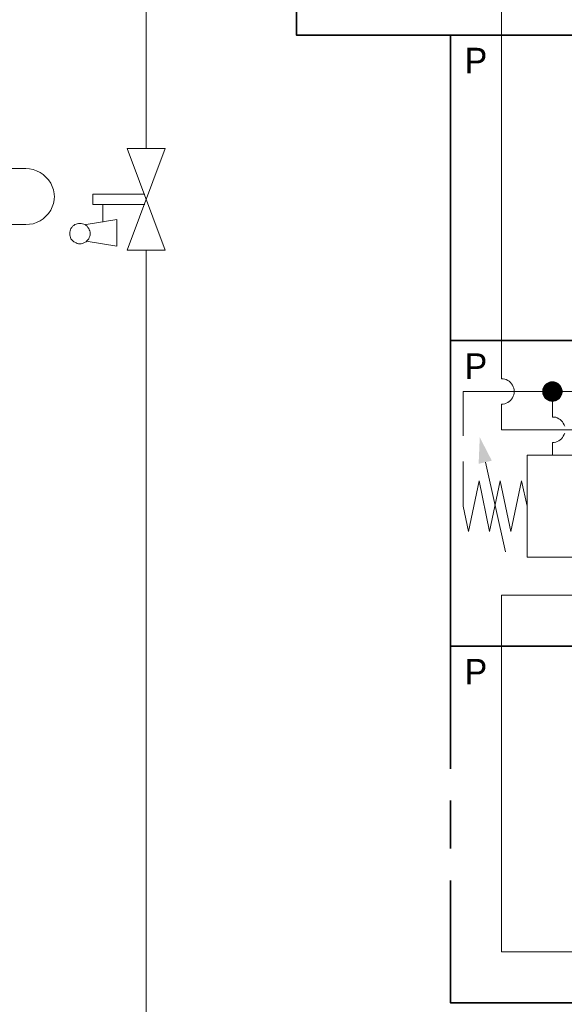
# Model space of a CAD drawing. Header units: millimetres. Extents: x 0 to 138, y 0 to 47.
# Tile 88 of 165: x 21.5 to 22.85, y 25.6 to 28.03. Entities that reach past the tile are written whole.
import ezdxf

# ---------------------------------------------------------------- set-up
doc = ezdxf.new("R2010")
doc.units = ezdxf.units.MM
for name, color, linetype in [('PDF_Geomertry', 7, 'Continuous'), ('PDF_Solid Fills', 7, 'Continuous'), ('PDF_Text', 7, 'Continuous')]:
    doc.layers.add(name, color=color, linetype=linetype)
doc.styles.add('PDF Arial', font='txt')

msp = doc.modelspace()

# ---------------------------------------------------------------- hatches: boundary and pattern name
at = {"layer": 'PDF_Solid Fills', "transparency": 33554559}
for points in [[(22.8196, 27.1132), (22.7951, 27.1193), (22.7965, 27.1229)], [(22.8196, 27.1132), (22.7965, 27.1229), (22.7979, 27.1257)], [(22.8196, 27.1132), (22.7979, 27.1257), (22.7993, 27.1285)], [(22.8196, 27.1132), (22.7993, 27.1285), (22.8015, 27.1304)], [(22.8196, 27.1132), (22.8015, 27.1304), (22.8043, 27.1332)], [(22.8196, 27.1132), (22.8043, 27.1332), (22.8071, 27.1346)], [(22.8196, 27.1132), (22.8071, 27.1346), (22.8099, 27.136)], [(22.8196, 27.1132), (22.8099, 27.136), (22.8132, 27.1374)], [(22.8196, 27.1132), (22.8132, 27.1374), (22.816, 27.1382)], [(22.8196, 27.1132), (22.816, 27.1382), (22.8196, 27.1382)], [(22.8196, 27.1132), (22.8229, 27.1382), (22.8257, 27.1374)], [(22.8196, 27.1132), (22.8196, 27.1382), (22.8229, 27.1382)], [(22.8196, 27.1132), (22.8257, 27.1374), (22.8293, 27.136)], [(22.8196, 27.1132), (22.8293, 27.136), (22.8321, 27.1346)], [(22.8196, 27.1132), (22.8321, 27.1346), (22.8349, 27.1332)], [(22.8196, 27.1132), (22.8349, 27.1332), (22.8376, 27.1304)], [(22.8196, 27.1132), (22.8376, 27.1304), (22.8396, 27.1285)], [(22.8196, 27.1132), (22.8396, 27.1285), (22.841, 27.1257)], [(22.8196, 27.1132), (22.841, 27.1257), (22.8424, 27.1229)], [(22.8196, 27.1132), (22.8424, 27.1229), (22.8438, 27.1193)], [(22.8196, 27.1132), (22.7946, 27.1165), (22.7951, 27.1193)], [(22.8196, 27.1132), (22.7946, 27.1132), (22.7946, 27.1165)], [(22.8196, 27.1132), (22.7946, 27.1096), (22.7946, 27.1132)], [(22.8196, 27.1132), (22.7951, 27.1063), (22.7946, 27.1096)], [(22.8196, 27.1132), (22.7965, 27.1035), (22.7951, 27.1063)], [(22.8196, 27.1132), (22.7979, 27.1007), (22.7965, 27.1035)], [(22.8196, 27.1132), (22.7993, 27.0979), (22.7979, 27.1007)], [(22.8196, 27.1132), (22.8015, 27.0951), (22.7993, 27.0979)], [(22.8196, 27.1132), (22.8043, 27.0929), (22.8015, 27.0951)], [(22.8196, 27.1132), (22.8071, 27.0915), (22.8043, 27.0929)], [(22.8196, 27.1132), (22.8099, 27.0896), (22.8071, 27.0915)], [(22.8196, 27.1132), (22.8132, 27.0888), (22.8099, 27.0896)], [(22.8196, 27.1132), (22.816, 27.0882), (22.8132, 27.0888)], [(22.8196, 27.1132), (22.8196, 27.0882), (22.816, 27.0882)], [(22.8196, 27.1132), (22.8438, 27.1193), (22.8446, 27.1165)], [(22.8196, 27.1132), (22.8446, 27.1165), (22.8446, 27.1132)], [(22.8196, 27.1132), (22.8229, 27.0882), (22.8196, 27.0882)], [(22.8196, 27.1132), (22.8257, 27.0888), (22.8229, 27.0882)], [(22.8196, 27.1132), (22.8293, 27.0896), (22.8257, 27.0888)], [(22.8196, 27.1132), (22.8321, 27.0915), (22.8293, 27.0896)], [(22.8196, 27.1132), (22.8349, 27.0929), (22.8321, 27.0915)], [(22.8196, 27.1132), (22.8376, 27.0951), (22.8349, 27.0929)], [(22.8196, 27.1132), (22.8396, 27.0979), (22.8376, 27.0951)], [(22.8196, 27.1132), (22.841, 27.1007), (22.8396, 27.0979)], [(22.8196, 27.1132), (22.8424, 27.1035), (22.841, 27.1007)], [(22.8196, 27.1132), (22.8438, 27.1063), (22.8424, 27.1035)], [(22.8196, 27.1132), (22.8446, 27.1096), (22.8438, 27.1063)], [(22.8196, 27.1132), (22.8446, 27.1132), (22.8446, 27.1096)]]:
    msp.add_hatch(color=256, dxfattribs=at).paths.add_polyline_path(points)

# ---------------------------------------------------------------- linework, layer by layer
at = {"layer": 'PDF_Geomertry', "lineweight": 15}
for points in [[(21.8168, 27.7132), (21.8168, 28.3451), (22.1562, 28.3451)], [(22.6938, 28.3451), (22.6938, 27.9929), (22.6938, 27.2388), (22.6938, 27.1443), (22.6979, 27.1443), (22.7021, 27.1438), (22.7057, 27.1424), (22.7099, 27.1401), (22.7132, 27.1382), (22.716, 27.1354), (22.7188, 27.1318), (22.721, 27.129), (22.7229, 27.1249), (22.7243, 27.1215), (22.7251, 27.1174), (22.7251, 27.1132), (22.7251, 27.109), (22.7243, 27.1049), (22.7229, 27.1013), (22.721, 27.0971), (22.7188, 27.0938), (22.716, 27.091), (22.7132, 27.0882), (22.7099, 27.086), (22.7057, 27.084), (22.7021, 27.0826), (22.6979, 27.0818), (22.6938, 27.0818), (22.6979, 27.0818), (22.7021, 27.0826), (22.7057, 27.084), (22.7099, 27.086), (22.7132, 27.0882), (22.716, 27.091), (22.7188, 27.0938), (22.721, 27.0971), (22.7229, 27.1013), (22.7243, 27.1049), (22.7251, 27.109), (22.7251, 27.1132), (22.7251, 27.1174), (22.7243, 27.1215), (22.7229, 27.1249), (22.721, 27.129), (22.7188, 27.1318), (22.716, 27.1354), (22.7132, 27.1382), (22.7099, 27.1401), (22.7057, 27.1424), (22.7021, 27.1438), (22.6979, 27.1443), (22.6938, 27.1443)], [(21.2146, 27.6632), (21.5196, 27.6632), (21.5196, 27.6632), (21.5293, 27.6624), (21.5382, 27.661), (21.5465, 27.6576), (21.5549, 27.6535), (21.5626, 27.6485), (21.5696, 27.6424), (21.5757, 27.6354), (21.5813, 27.6276), (21.5849, 27.6193), (21.5882, 27.611), (21.5896, 27.6013), (21.5904, 27.5924), (21.5904, 27.5957), (21.5896, 27.586), (21.5882, 27.5771), (21.5849, 27.5688), (21.5813, 27.5604), (21.5757, 27.5526), (21.5696, 27.5457), (21.5626, 27.5396), (21.5549, 27.534), (21.5465, 27.5304), (21.5382, 27.5271), (21.5293, 27.5257), (21.5196, 27.5249), (21.2146, 27.5249)], [(21.814, 27.5749), (21.6849, 27.5749), (21.6849, 27.5999), (21.814, 27.5999)], [(21.7099, 27.5313), (21.7099, 27.5749)], [(21.6687, 27.484), (21.7446, 27.4715), (21.7446, 27.5374), (21.6687, 27.5249)], [(23.9132, 23.2124), (23.9132, 23.9979), (21.8168, 23.9979), (21.8168, 27.4618)], [(22.5993, 27.0035), (22.5993, 27.1132), (22.8196, 27.1132)], [(24.4543, 27.1132), (22.8196, 27.1132), (22.8196, 27.0499), (22.8237, 27.0499), (22.8279, 27.0493), (22.8313, 27.0479), (22.8354, 27.0457), (22.839, 27.0438), (22.8418, 27.041), (22.8446, 27.0382), (22.8465, 27.0346), (22.8488, 27.0304), (22.8501, 27.0271)], [(22.6938, 27.0818), (22.6938, 27.0188), (22.9451, 27.0188), (22.9451, 26.9563), (22.9451, 26.7674)], [(22.8501, 27.0271), (22.8488, 27.0304), (22.8465, 27.0346), (22.8446, 27.0382), (22.8418, 27.041), (22.839, 27.0438), (22.8354, 27.0457), (22.8313, 27.0479), (22.8279, 27.0493), (22.8237, 27.0499), (22.8196, 27.0499)], [(22.8501, 27.0104), (22.8488, 27.0068), (22.8465, 27.0026), (22.8446, 26.9999), (22.8418, 26.9965), (22.839, 26.9938), (22.8354, 26.9915), (22.8313, 26.9896), (22.8279, 26.9882), (22.8237, 26.9874), (22.8196, 26.9874), (22.8237, 26.9874), (22.8279, 26.9882), (22.8313, 26.9896), (22.8354, 26.9915), (22.839, 26.9938), (22.8418, 26.9965), (22.8446, 26.9999), (22.8465, 27.0026), (22.8488, 27.0068), (22.8501, 27.0104)], [(22.8196, 26.9874), (22.8196, 26.9563)], [(22.7571, 26.8299), (22.7437, 26.8929), (22.7174, 26.7674), (22.691, 26.8929), (22.6646, 26.7674), (22.639, 26.8929), (22.6126, 26.7674), (22.5993, 26.8299), (22.5993, 26.9401)], [(22.7035, 26.7174), (22.6543, 26.9388)], [(23.5113, 25.9188), (23.5113, 25.8554), (23.5113, 25.7299), (22.6938, 25.7299), (22.6938, 26.4846), (22.6938, 26.6104), (22.8826, 26.6104), (22.8826, 26.704)]]:
    msp.add_lwpolyline(points, dxfattribs=at)
at = {"layer": 'PDF_Geomertry', "lineweight": 35}
for points in [[(22.8071, 27.9929), (22.1876, 27.9929), (22.1876, 28.3138)], [(22.5682, 26.1818), (22.5682, 26.4846), (23.0424, 26.4846), (22.5682, 26.4846), (22.5682, 27.2388), (23.0424, 27.2388), (22.5682, 27.2388), (22.5682, 27.9929), (23.0424, 27.9929)], [(22.5682, 26.1035), (22.5682, 25.9854)], [(22.5682, 25.9063), (22.5682, 25.604), (23.0424, 25.604)]]:
    msp.add_lwpolyline(points, dxfattribs=at)
at = {"layer": 'PDF_Geomertry', "lineweight": 15}
for points in [[(21.7696, 27.4618), (21.864, 27.7132), (21.7696, 27.7132), (21.864, 27.4618), (21.7696, 27.4618)], [(21.6785, 27.5026), (21.6785, 27.5063), (21.6779, 27.5096), (21.6765, 27.5124), (21.6751, 27.5151), (21.6729, 27.5179), (21.671, 27.5207), (21.6687, 27.5229), (21.666, 27.5249), (21.6632, 27.5263), (21.6599, 27.5271), (21.6562, 27.5276), (21.6535, 27.5276), (21.6501, 27.5276), (21.6465, 27.5271), (21.6438, 27.5263), (21.641, 27.5249), (21.6382, 27.5229), (21.6354, 27.5207), (21.6335, 27.5179), (21.6313, 27.5151), (21.6299, 27.5124), (21.6293, 27.5096), (21.6285, 27.5063), (21.6285, 27.5026), (21.6285, 27.4993), (21.6293, 27.4965), (21.6299, 27.4929), (21.6313, 27.4901), (21.6335, 27.4874), (21.6354, 27.4854), (21.6382, 27.4826), (21.641, 27.4813), (21.6438, 27.4799), (21.6465, 27.4785), (21.6501, 27.4776), (21.6535, 27.4776), (21.6562, 27.4776), (21.6599, 27.4785), (21.6632, 27.4799), (21.666, 27.4813), (21.6687, 27.4826), (21.671, 27.4854), (21.6729, 27.4874), (21.6751, 27.4901), (21.6765, 27.4929), (21.6779, 27.4965), (21.6785, 27.4993), (21.6785, 27.5026)], [(23.0085, 26.9563), (22.7571, 26.9563), (22.7571, 26.704), (23.0085, 26.704), (23.0085, 26.9563)]]:
    msp.add_lwpolyline(points, close=True, dxfattribs=at)
at = {"layer": 'PDF_Geomertry', "lineweight": 0}
msp.add_lwpolyline([(22.8071, 27.1132), (22.8071, 27.1118), (22.8076, 27.1096), (22.8076, 27.1082), (22.8085, 27.1068), (22.8099, 27.1054), (22.8104, 27.104), (22.8118, 27.1035), (22.8132, 27.1021), (22.8146, 27.1013), (22.816, 27.1007), (22.8182, 27.1007), (22.8196, 27.1007), (22.821, 27.1007), (22.8229, 27.1007), (22.8243, 27.1013), (22.8257, 27.1021), (22.8271, 27.1035), (22.8285, 27.104), (22.8293, 27.1054), (22.8307, 27.1068), (22.8313, 27.1082), (22.8321, 27.1096), (22.8321, 27.1118), (22.8321, 27.1132), (22.8321, 27.1146), (22.8321, 27.1165), (22.8313, 27.1179), (22.8307, 27.1193), (22.8293, 27.1207), (22.8285, 27.1221), (22.8271, 27.1229), (22.8257, 27.1243), (22.8243, 27.1249), (22.8229, 27.1249), (22.821, 27.1257), (22.8196, 27.1257), (22.8182, 27.1257), (22.816, 27.1249), (22.8146, 27.1249), (22.8132, 27.1243), (22.8118, 27.1229), (22.8104, 27.1221), (22.8099, 27.1207), (22.8085, 27.1193), (22.8076, 27.1179), (22.8076, 27.1165), (22.8071, 27.1146), (22.8071, 27.1132)], close=True, dxfattribs=at)
at = {"layer": 'PDF_Solid Fills', "transparency": 33554559}
msp.add_solid([(22.6376, 26.9346), (22.6701, 26.9424), (22.6376, 26.9346), (22.6404, 26.9999)], dxfattribs=at)

# ---------------------------------------------------------------- texts
at = {"layer": 'PDF_Text', "char_height": 0.0628, "attachment_point": 7, "style": 'PDF Arial'}
for insert in [(22.6029, 27.8985), (22.6029, 27.1443), (22.6029, 26.3901)]:
    msp.add_mtext('P', dxfattribs=dict(at, insert=insert))

doc.saveas('drawing.dxf')
